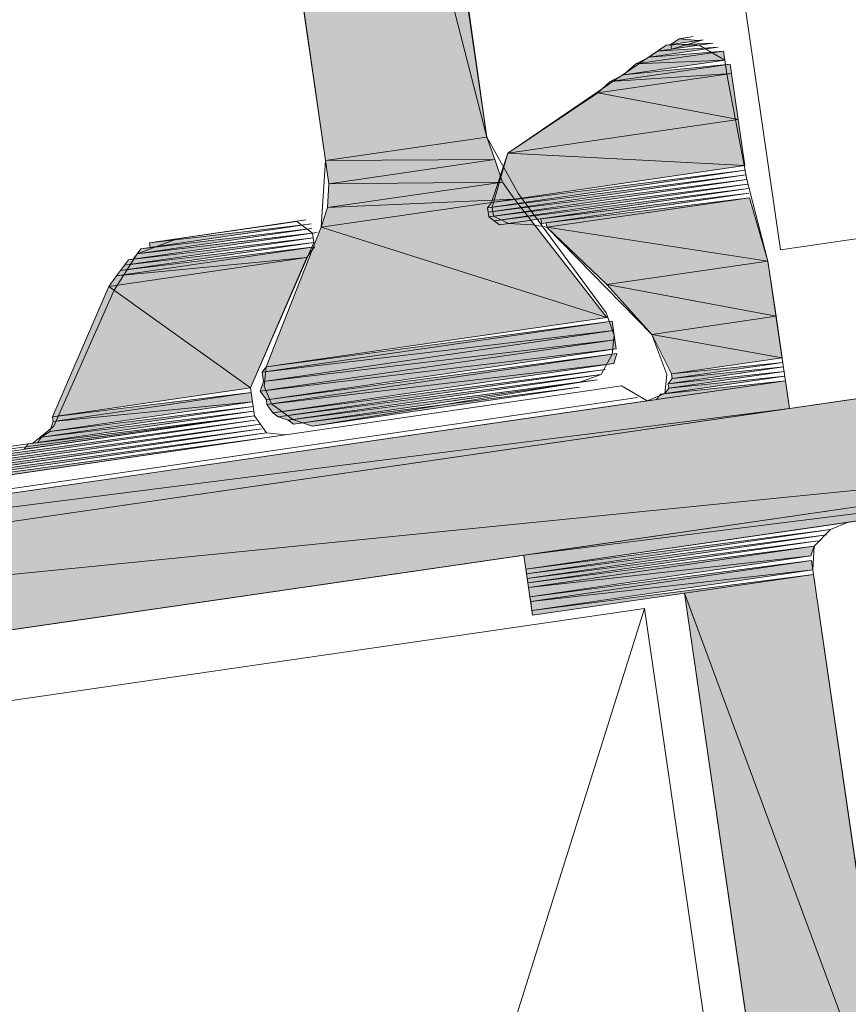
# Model space of a CAD drawing. Header units: millimetres. Extents: x 4450149 to 4451762, y 8380157 to 8380965.
# Tile 32 of 46: x 4451706 to 4451716, y 8380674 to 8380686. Entities that reach past the tile are written whole.
import ezdxf

# ---------------------------------------------------------------- set-up
doc = ezdxf.new("R2010")
doc.units = ezdxf.units.MM
doc.layers.add('Импорт в семействах', color=7, linetype='Continuous', lineweight=18)
doc.layers.add('Элементы узлов', color=7, linetype='Continuous', lineweight=18)

# ---------------------------------------------------------------- blocks, each defined once
blk = doc.blocks.new('Витражная стойка в сборе - Окно для витража_dwg-21250016-1-1')
at = {"layer": 'Импорт в семействах'}
for points in [[(4451711.798, 8380684.454), (4451707.296, 8380702.064), (4451709.199, 8380702.341)], [(4451709.896, 8380684.178), (4451707.296, 8380702.064), (4451711.798, 8380684.454)], [(4451713.971, 8380685.548), (4451714.072, 8380685.617), (4451714.297, 8380685.595)], [(4451713.715, 8380685.399), (4451713.816, 8380685.469), (4451714.531, 8380685.518)], [(4451713.816, 8380685.469), (4451713.917, 8380685.54), (4451714.468, 8380685.564)], [(4451713.56, 8380685.321), (4451713.715, 8380685.399), (4451714.593, 8380685.471)], [(4451713.56, 8380685.321), (4451714.593, 8380685.471), (4451714.609, 8380685.363)], [(4451713.257, 8380685.11), (4451713.413, 8380685.189), (4451714.671, 8380685.316)], [(4451713.257, 8380685.11), (4451714.671, 8380685.316), (4451714.687, 8380685.207)], [(4451713.413, 8380685.189), (4451713.56, 8380685.321), (4451714.609, 8380685.363)], [(4451713.11, 8380684.978), (4451713.257, 8380685.11), (4451714.687, 8380685.207)], [(4451714.766, 8380684.663), (4451713.11, 8380684.978), (4451714.687, 8380685.207)], [(4451712.047, 8380684.268), (4451713.11, 8380684.978), (4451714.766, 8380684.663)], [(4451714.845, 8380684.12), (4451712.047, 8380684.268), (4451714.766, 8380684.663)], [(4451709.896, 8380684.178), (4451711.798, 8380684.454), (4451711.892, 8380684.19)], [(4451711.855, 8380683.685), (4451712.047, 8380684.268), (4451714.845, 8380684.12)], [(4451709.935, 8380683.906), (4451709.896, 8380684.178), (4451711.892, 8380684.19)], [(4451709.935, 8380683.906), (4451711.892, 8380684.19), (4451711.986, 8380683.926)], [(4451711.808, 8380683.623), (4451711.855, 8380683.685), (4451714.853, 8380684.065)], [(4451711.816, 8380683.569), (4451711.808, 8380683.623), (4451714.86, 8380684.012)], [(4451709.92, 8380683.626), (4451709.935, 8380683.906), (4451711.986, 8380683.926)], [(4451709.92, 8380683.626), (4451711.986, 8380683.926), (4451712.126, 8380683.725)], [(4451711.824, 8380683.514), (4451711.816, 8380683.569), (4451714.868, 8380683.957)], [(4451711.886, 8380683.468), (4451711.824, 8380683.514), (4451714.876, 8380683.902)], [(4451711.949, 8380683.421), (4451711.886, 8380683.468), (4451714.884, 8380683.848)], [(4451712.446, 8380683.438), (4451712.438, 8380683.492), (4451714.892, 8380683.794)], [(4451709.843, 8380683.393), (4451709.92, 8380683.626), (4451712.126, 8380683.725)], [(4451713.218, 8380682.329), (4451709.843, 8380683.393), (4451712.126, 8380683.725)], [(4451712.508, 8380683.392), (4451712.5, 8380683.446), (4451714.9, 8380683.74)], [(4451715.119, 8380682.994), (4451712.508, 8380683.392), (4451714.9, 8380683.74)], [(4451707.824, 8380683.155), (4451707.816, 8380683.209), (4451709.672, 8380683.424)], [(4451707.622, 8380683.015), (4451707.669, 8380683.077), (4451709.742, 8380683.323)], [(4451707.669, 8380683.077), (4451707.715, 8380683.139), (4451709.734, 8380683.377)], [(4451709.195, 8380681.744), (4451709.843, 8380683.393), (4451713.218, 8380682.329)], [(4451713.217, 8380682.717), (4451712.508, 8380683.392), (4451715.119, 8380682.994)], [(4451707.475, 8380682.882), (4451707.521, 8380682.945), (4451709.758, 8380683.214)], [(4451707.521, 8380682.945), (4451707.568, 8380683.007), (4451709.75, 8380683.269)], [(4451707.428, 8380682.82), (4451707.475, 8380682.882), (4451709.766, 8380683.16)], [(4451707.428, 8380682.82), (4451709.766, 8380683.16), (4451709.673, 8380683.035)], [(4451707.335, 8380682.695), (4451707.428, 8380682.82), (4451709.673, 8380683.035)], [(4451709.009, 8380681.496), (4451707.335, 8380682.695), (4451709.673, 8380683.035)], [(4451715.214, 8380682.342), (4451713.217, 8380682.717), (4451715.119, 8380682.994)], [(4451713.746, 8380682.128), (4451713.217, 8380682.717), (4451715.214, 8380682.342)], [(4451706.671, 8380681.156), (4451707.335, 8380682.695), (4451709.009, 8380681.496)], [(4451709.148, 8380681.682), (4451709.195, 8380681.744), (4451713.28, 8380682.283)], [(4451709.148, 8380681.682), (4451713.28, 8380682.283), (4451713.296, 8380682.174)], [(4451715.285, 8380681.853), (4451713.746, 8380682.128), (4451715.214, 8380682.342)], [(4451709.164, 8380681.573), (4451709.148, 8380681.682), (4451713.296, 8380682.174)], [(4451709.164, 8380681.573), (4451713.296, 8380682.174), (4451713.311, 8380682.065)], [(4451709.125, 8380681.457), (4451709.164, 8380681.573), (4451713.311, 8380682.065)], [(4451709.125, 8380681.457), (4451713.311, 8380682.065), (4451713.327, 8380681.956)], [(4451713.98, 8380681.663), (4451713.746, 8380682.128), (4451715.285, 8380681.853)], [(4451692.485, 8380677.928), (4451720.319, 8380681.973), (4451720.501, 8380680.723), (4451701.093, 8380678.787)], [(4451709.196, 8380681.356), (4451709.125, 8380681.457), (4451713.327, 8380681.956)], [(4451709.203, 8380681.301), (4451709.196, 8380681.356), (4451713.335, 8380681.902)], [(4451709.203, 8380681.301), (4451713.335, 8380681.902), (4451713.297, 8380681.785)], [(4451709.274, 8380681.201), (4451709.203, 8380681.301), (4451713.297, 8380681.785)], [(4451713.988, 8380681.608), (4451713.98, 8380681.663), (4451715.293, 8380681.798)], [(4451709.336, 8380681.154), (4451709.274, 8380681.201), (4451713.196, 8380681.715)], [(4451713.942, 8380681.546), (4451713.988, 8380681.608), (4451715.301, 8380681.744)], [(4451713.95, 8380681.492), (4451713.942, 8380681.546), (4451715.309, 8380681.689)], [(4451697.384, 8380678.974), (4451715.325, 8380681.581), (4451715.372, 8380681.254), (4451698.236, 8380679.081)], [(4451709.452, 8380681.116), (4451709.336, 8380681.154), (4451713.149, 8380681.653)], [(4451709.515, 8380681.069), (4451709.452, 8380681.116), (4451713.103, 8380681.591)], [(4451713.802, 8380681.36), (4451713.849, 8380681.422), (4451715.325, 8380681.581)], [(4451713.903, 8380681.429), (4451713.95, 8380681.492), (4451715.317, 8380681.635)], [(4451706.679, 8380681.101), (4451706.671, 8380681.156), (4451709.017, 8380681.441)], [(4451706.679, 8380681.101), (4451709.017, 8380681.441), (4451709.032, 8380681.332)], [(4451709.74, 8380681.047), (4451709.623, 8380681.085), (4451712.893, 8380681.505)], [(4451706.64, 8380680.984), (4451706.679, 8380681.101), (4451709.032, 8380681.332)], [(4451697.432, 8380678.647), (4451697.384, 8380678.974), (4451715.372, 8380681.254), (4451700.422, 8380679.081)], [(4451706.493, 8380680.853), (4451706.54, 8380680.914), (4451709.048, 8380681.224)], [(4451706.54, 8380680.914), (4451706.64, 8380680.984), (4451709.04, 8380681.278)], [(4451703.519, 8380680.309), (4451703.511, 8380680.363), (4451709.064, 8380681.115)], [(4451706.338, 8380680.774), (4451706.384, 8380680.837), (4451709.056, 8380681.169)], [(4451703.472, 8380680.247), (4451703.519, 8380680.309), (4451709.126, 8380681.068)], [(4451703.48, 8380680.192), (4451703.472, 8380680.247), (4451709.134, 8380681.014)], [(4451703.387, 8380680.068), (4451703.434, 8380680.13), (4451709.259, 8380680.921)], [(4451703.434, 8380680.13), (4451703.426, 8380680.184), (4451709.196, 8380680.968)], [(4451692.667, 8380676.678), (4451692.485, 8380677.928), (4451720.501, 8380680.723), (4451701.093, 8380677.902)], [(4451712.238, 8380679.522), (4451720.501, 8380680.723), (4451720.525, 8380680.56)], [(4451712.261, 8380679.359), (4451712.238, 8380679.522), (4451720.525, 8380680.56)], [(4451712.269, 8380679.305), (4451712.261, 8380679.359), (4451715.857, 8380679.826)], [(4451712.277, 8380679.25), (4451712.269, 8380679.305), (4451715.811, 8380679.764)], [(4451712.285, 8380679.196), (4451712.277, 8380679.25), (4451715.71, 8380679.694)], [(4451712.293, 8380679.141), (4451712.285, 8380679.196), (4451715.664, 8380679.631)], [(4451712.293, 8380679.141), (4451715.664, 8380679.631), (4451715.625, 8380679.515)], [(4451712.309, 8380679.033), (4451712.293, 8380679.141), (4451715.625, 8380679.515)], [(4451712.317, 8380678.978), (4451712.309, 8380679.033), (4451715.633, 8380679.46)], [(4451712.317, 8380678.978), (4451715.633, 8380679.46), (4451715.649, 8380679.352)], [(4451712.332, 8380678.87), (4451712.317, 8380678.978), (4451715.649, 8380679.352)], [(4451712.34, 8380678.815), (4451712.332, 8380678.87), (4451715.657, 8380679.297)], [(4451716.692, 8380672.175), (4451714.134, 8380679.076), (4451715.657, 8380679.297)], [(4451715.169, 8380671.954), (4451714.134, 8380679.076), (4451716.692, 8380672.175)]]:
    blk.add_hatch(color=256, dxfattribs=at).paths.add_polyline_path(points)
for p, q in [((4451709.199, 8380702.341), (4451711.798, 8380684.454)), ((4451709.896, 8380684.178), (4451707.296, 8380702.064)), ((4451707.296, 8380702.064), (4451711.798, 8380684.454)), ((4451711.798, 8380684.454), (4451707.296, 8380702.064)), ((4451713.971, 8380685.548), (4451714.072, 8380685.617)), ((4451714.072, 8380685.617), (4451714.297, 8380685.595)), ((4451714.531, 8380685.518), (4451713.715, 8380685.399)), ((4451714.468, 8380685.564), (4451713.816, 8380685.469)), ((4451713.816, 8380685.469), (4451713.917, 8380685.54)), ((4451713.816, 8380685.469), (4451714.531, 8380685.518)), ((4451713.917, 8380685.54), (4451714.468, 8380685.564)), ((4451714.297, 8380685.595), (4451713.971, 8380685.548)), ((4451714.593, 8380685.471), (4451713.56, 8380685.321)), ((4451713.56, 8380685.321), (4451714.593, 8380685.471)), ((4451713.56, 8380685.321), (4451713.715, 8380685.399)), ((4451713.715, 8380685.399), (4451714.593, 8380685.471)), ((4451713.715, 8380685.399), (4451713.816, 8380685.469)), ((4451714.593, 8380685.471), (4451714.609, 8380685.363)), ((4451714.671, 8380685.316), (4451713.257, 8380685.11)), ((4451713.257, 8380685.11), (4451714.671, 8380685.316)), ((4451714.609, 8380685.363), (4451713.413, 8380685.189)), ((4451713.413, 8380685.189), (4451713.56, 8380685.321)), ((4451713.413, 8380685.189), (4451714.671, 8380685.316)), ((4451713.56, 8380685.321), (4451714.609, 8380685.363)), ((4451714.609, 8380685.363), (4451713.56, 8380685.321)), ((4451714.671, 8380685.316), (4451714.687, 8380685.207)), ((4451714.687, 8380685.207), (4451713.11, 8380684.978)), ((4451713.11, 8380684.978), (4451714.687, 8380685.207)), ((4451713.257, 8380685.11), (4451714.687, 8380685.207)), ((4451714.687, 8380685.207), (4451713.257, 8380685.11)), ((4451713.257, 8380685.11), (4451713.413, 8380685.189)), ((4451714.687, 8380685.207), (4451714.766, 8380684.663)), ((4451713.11, 8380684.978), (4451713.257, 8380685.11)), ((4451712.047, 8380684.268), (4451713.11, 8380684.978)), ((4451713.11, 8380684.978), (4451714.766, 8380684.663)), ((4451714.766, 8380684.663), (4451713.11, 8380684.978)), ((4451714.766, 8380684.663), (4451712.047, 8380684.268)), ((4451712.047, 8380684.268), (4451714.766, 8380684.663)), ((4451714.766, 8380684.663), (4451714.845, 8380684.12)), ((4451711.798, 8380684.454), (4451709.896, 8380684.178)), ((4451709.896, 8380684.178), (4451711.798, 8380684.454)), ((4451711.798, 8380684.454), (4451711.892, 8380684.19)), ((4451711.855, 8380683.685), (4451712.047, 8380684.268)), ((4451712.047, 8380684.268), (4451714.845, 8380684.12)), ((4451714.845, 8380684.12), (4451712.047, 8380684.268)), ((4451709.896, 8380684.178), (4451711.892, 8380684.19)), ((4451711.892, 8380684.19), (4451709.896, 8380684.178)), ((4451709.935, 8380683.906), (4451709.896, 8380684.178)), ((4451711.892, 8380684.19), (4451709.935, 8380683.906)), ((4451709.935, 8380683.906), (4451711.892, 8380684.19)), ((4451714.845, 8380684.12), (4451711.855, 8380683.685)), ((4451711.892, 8380684.19), (4451711.986, 8380683.926)), ((4451714.853, 8380684.065), (4451711.808, 8380683.623)), ((4451711.808, 8380683.623), (4451714.86, 8380684.012)), ((4451714.86, 8380684.012), (4451711.816, 8380683.569)), ((4451711.855, 8380683.685), (4451714.853, 8380684.065)), ((4451711.986, 8380683.926), (4451709.92, 8380683.626)), ((4451709.92, 8380683.626), (4451711.986, 8380683.926)), ((4451709.92, 8380683.626), (4451709.935, 8380683.906)), ((4451709.935, 8380683.906), (4451711.986, 8380683.926)), ((4451711.986, 8380683.926), (4451709.935, 8380683.906)), ((4451711.816, 8380683.569), (4451714.868, 8380683.957)), ((4451714.868, 8380683.957), (4451711.824, 8380683.514)), ((4451711.824, 8380683.514), (4451714.876, 8380683.902)), ((4451714.876, 8380683.902), (4451711.886, 8380683.468)), ((4451711.986, 8380683.926), (4451712.126, 8380683.725)), ((4451711.886, 8380683.468), (4451714.884, 8380683.848)), ((4451714.884, 8380683.848), (4451711.949, 8380683.421)), ((4451712.438, 8380683.492), (4451714.892, 8380683.794)), ((4451714.892, 8380683.794), (4451712.446, 8380683.438)), ((4451712.126, 8380683.725), (4451709.843, 8380683.393)), ((4451709.843, 8380683.393), (4451712.126, 8380683.725)), ((4451709.92, 8380683.626), (4451712.126, 8380683.725)), ((4451712.126, 8380683.725), (4451709.92, 8380683.626)), ((4451711.808, 8380683.623), (4451711.855, 8380683.685)), ((4451712.126, 8380683.725), (4451713.218, 8380682.329)), ((4451712.5, 8380683.446), (4451714.9, 8380683.74)), ((4451714.9, 8380683.74), (4451712.508, 8380683.392)), ((4451712.508, 8380683.392), (4451714.9, 8380683.74)), ((4451714.9, 8380683.74), (4451715.119, 8380682.994)), ((4451709.843, 8380683.393), (4451709.92, 8380683.626)), ((4451711.816, 8380683.569), (4451711.808, 8380683.623)), ((4451711.824, 8380683.514), (4451711.816, 8380683.569)), ((4451707.816, 8380683.209), (4451709.672, 8380683.424)), ((4451709.672, 8380683.424), (4451707.824, 8380683.155)), ((4451711.886, 8380683.468), (4451711.824, 8380683.514)), ((4451711.949, 8380683.421), (4451711.886, 8380683.468)), ((4451712.446, 8380683.438), (4451712.438, 8380683.492)), ((4451712.508, 8380683.392), (4451712.5, 8380683.446)), ((4451709.742, 8380683.323), (4451707.622, 8380683.015)), ((4451709.734, 8380683.377), (4451707.669, 8380683.077)), ((4451707.669, 8380683.077), (4451709.742, 8380683.323)), ((4451707.715, 8380683.139), (4451709.734, 8380683.377)), ((4451709.195, 8380681.744), (4451709.843, 8380683.393)), ((4451709.843, 8380683.393), (4451713.218, 8380682.329)), ((4451713.218, 8380682.329), (4451709.843, 8380683.393)), ((4451713.217, 8380682.717), (4451712.508, 8380683.392)), ((4451712.508, 8380683.392), (4451715.119, 8380682.994)), ((4451715.119, 8380682.994), (4451712.508, 8380683.392)), ((4451709.758, 8380683.214), (4451707.475, 8380682.882)), ((4451709.75, 8380683.269), (4451707.521, 8380682.945)), ((4451707.521, 8380682.945), (4451709.758, 8380683.214)), ((4451707.568, 8380683.007), (4451709.75, 8380683.269)), ((4451707.824, 8380683.155), (4451707.816, 8380683.209)), ((4451709.766, 8380683.16), (4451707.428, 8380682.82)), ((4451707.428, 8380682.82), (4451709.766, 8380683.16)), ((4451707.475, 8380682.882), (4451709.766, 8380683.16)), ((4451707.622, 8380683.015), (4451707.669, 8380683.077)), ((4451707.669, 8380683.077), (4451707.715, 8380683.139)), ((4451709.766, 8380683.16), (4451709.673, 8380683.035)), ((4451709.673, 8380683.035), (4451707.335, 8380682.695)), ((4451707.335, 8380682.695), (4451709.673, 8380683.035)), ((4451707.428, 8380682.82), (4451709.673, 8380683.035)), ((4451709.673, 8380683.035), (4451707.428, 8380682.82)), ((4451707.521, 8380682.945), (4451707.568, 8380683.007)), ((4451709.673, 8380683.035), (4451709.009, 8380681.496)), ((4451715.119, 8380682.994), (4451713.217, 8380682.717)), ((4451713.217, 8380682.717), (4451715.119, 8380682.994)), ((4451715.119, 8380682.994), (4451715.214, 8380682.342)), ((4451707.428, 8380682.82), (4451707.475, 8380682.882)), ((4451707.475, 8380682.882), (4451707.521, 8380682.945)), ((4451707.335, 8380682.695), (4451707.428, 8380682.82)), ((4451713.746, 8380682.128), (4451713.217, 8380682.717)), ((4451713.217, 8380682.717), (4451715.214, 8380682.342)), ((4451715.214, 8380682.342), (4451713.217, 8380682.717)), ((4451706.671, 8380681.156), (4451707.335, 8380682.695)), ((4451707.335, 8380682.695), (4451709.009, 8380681.496)), ((4451709.009, 8380681.496), (4451707.335, 8380682.695)), ((4451713.28, 8380682.283), (4451709.148, 8380681.682)), ((4451709.148, 8380681.682), (4451713.28, 8380682.283)), ((4451713.218, 8380682.329), (4451709.195, 8380681.744)), ((4451709.195, 8380681.744), (4451713.28, 8380682.283)), ((4451713.28, 8380682.283), (4451713.296, 8380682.174)), ((4451715.214, 8380682.342), (4451713.746, 8380682.128)), ((4451713.746, 8380682.128), (4451715.214, 8380682.342)), ((4451715.214, 8380682.342), (4451715.285, 8380681.853)), ((4451709.148, 8380681.682), (4451713.296, 8380682.174)), ((4451713.296, 8380682.174), (4451709.148, 8380681.682)), ((4451713.296, 8380682.174), (4451709.164, 8380681.573)), ((4451709.164, 8380681.573), (4451713.296, 8380682.174)), ((4451713.296, 8380682.174), (4451713.311, 8380682.065)), ((4451713.311, 8380682.065), (4451709.125, 8380681.457)), ((4451709.125, 8380681.457), (4451713.311, 8380682.065)), ((4451709.164, 8380681.573), (4451713.311, 8380682.065)), ((4451713.311, 8380682.065), (4451709.164, 8380681.573)), ((4451713.311, 8380682.065), (4451713.327, 8380681.956)), ((4451713.98, 8380681.663), (4451713.746, 8380682.128)), ((4451713.746, 8380682.128), (4451715.285, 8380681.853)), ((4451715.285, 8380681.853), (4451713.746, 8380682.128)), ((4451692.485, 8380677.928), (4451720.319, 8380681.973)), ((4451709.125, 8380681.457), (4451713.327, 8380681.956)), ((4451713.327, 8380681.956), (4451709.125, 8380681.457)), ((4451713.327, 8380681.956), (4451709.196, 8380681.356)), ((4451709.196, 8380681.356), (4451713.335, 8380681.902)), ((4451713.335, 8380681.902), (4451709.203, 8380681.301)), ((4451709.203, 8380681.301), (4451713.335, 8380681.902)), ((4451713.335, 8380681.902), (4451713.297, 8380681.785)), ((4451709.203, 8380681.301), (4451713.297, 8380681.785)), ((4451713.297, 8380681.785), (4451709.203, 8380681.301)), ((4451713.297, 8380681.785), (4451709.274, 8380681.201)), ((4451715.285, 8380681.853), (4451713.98, 8380681.663)), ((4451713.98, 8380681.663), (4451715.293, 8380681.798)), ((4451715.293, 8380681.798), (4451713.988, 8380681.608)), ((4451709.148, 8380681.682), (4451709.195, 8380681.744)), ((4451709.164, 8380681.573), (4451709.148, 8380681.682)), ((4451709.274, 8380681.201), (4451713.196, 8380681.715)), ((4451713.196, 8380681.715), (4451709.336, 8380681.154)), ((4451715.301, 8380681.744), (4451713.942, 8380681.546)), ((4451713.942, 8380681.546), (4451715.309, 8380681.689)), ((4451715.309, 8380681.689), (4451713.95, 8380681.492)), ((4451713.988, 8380681.608), (4451715.301, 8380681.744)), ((4451697.384, 8380678.974), (4451715.325, 8380681.581)), ((4451709.125, 8380681.457), (4451709.164, 8380681.573)), ((4451709.336, 8380681.154), (4451713.149, 8380681.653)), ((4451713.149, 8380681.653), (4451709.452, 8380681.116)), ((4451709.452, 8380681.116), (4451713.103, 8380681.591)), ((4451713.103, 8380681.591), (4451709.515, 8380681.069)), ((4451715.325, 8380681.581), (4451713.802, 8380681.36)), ((4451713.849, 8380681.422), (4451715.325, 8380681.581)), ((4451715.317, 8380681.635), (4451713.903, 8380681.429)), ((4451713.942, 8380681.546), (4451713.988, 8380681.608)), ((4451713.95, 8380681.492), (4451715.317, 8380681.635)), ((4451713.988, 8380681.608), (4451713.98, 8380681.663)), ((4451715.325, 8380681.581), (4451715.372, 8380681.254)), ((4451709.009, 8380681.496), (4451706.671, 8380681.156)), ((4451706.671, 8380681.156), (4451709.017, 8380681.441)), ((4451709.017, 8380681.441), (4451706.679, 8380681.101)), ((4451706.679, 8380681.101), (4451709.017, 8380681.441)), ((4451709.017, 8380681.441), (4451709.032, 8380681.332)), ((4451709.196, 8380681.356), (4451709.125, 8380681.457)), ((4451709.623, 8380681.085), (4451712.893, 8380681.505)), ((4451712.893, 8380681.505), (4451709.74, 8380681.047)), ((4451713.903, 8380681.429), (4451713.95, 8380681.492)), ((4451713.95, 8380681.492), (4451713.942, 8380681.546)), ((4451709.032, 8380681.332), (4451706.64, 8380680.984)), ((4451706.679, 8380681.101), (4451709.032, 8380681.332)), ((4451709.032, 8380681.332), (4451706.679, 8380681.101)), ((4451709.203, 8380681.301), (4451709.196, 8380681.356)), ((4451713.802, 8380681.36), (4451713.849, 8380681.422)), ((4451697.384, 8380678.974), (4451715.372, 8380681.254)), ((4451715.372, 8380681.254), (4451698.236, 8380679.081)), ((4451715.372, 8380681.254), (4451700.422, 8380679.081)), ((4451709.048, 8380681.224), (4451706.493, 8380680.853)), ((4451709.04, 8380681.278), (4451706.54, 8380680.914)), ((4451706.54, 8380680.914), (4451709.048, 8380681.224)), ((4451706.64, 8380680.984), (4451709.04, 8380681.278)), ((4451709.274, 8380681.201), (4451709.203, 8380681.301)), ((4451703.511, 8380680.363), (4451709.064, 8380681.115)), ((4451709.064, 8380681.115), (4451703.519, 8380680.309)), ((4451709.056, 8380681.169), (4451706.338, 8380680.774)), ((4451706.384, 8380680.837), (4451709.056, 8380681.169)), ((4451706.64, 8380680.984), (4451706.679, 8380681.101)), ((4451706.679, 8380681.101), (4451706.671, 8380681.156)), ((4451709.336, 8380681.154), (4451709.274, 8380681.201)), ((4451709.452, 8380681.116), (4451709.336, 8380681.154)), ((4451709.515, 8380681.069), (4451709.452, 8380681.116)), ((4451709.126, 8380681.068), (4451703.472, 8380680.247)), ((4451703.472, 8380680.247), (4451709.134, 8380681.014)), ((4451709.134, 8380681.014), (4451703.48, 8380680.192)), ((4451703.519, 8380680.309), (4451709.126, 8380681.068)), ((4451706.54, 8380680.914), (4451706.64, 8380680.984)), ((4451709.74, 8380681.047), (4451709.623, 8380681.085)), ((4451709.259, 8380680.921), (4451703.387, 8380680.068)), ((4451703.426, 8380680.184), (4451709.196, 8380680.968)), ((4451709.196, 8380680.968), (4451703.434, 8380680.13)), ((4451703.434, 8380680.13), (4451709.259, 8380680.921)), ((4451706.493, 8380680.853), (4451706.54, 8380680.914)), ((4451706.338, 8380680.774), (4451706.384, 8380680.837)), ((4451692.485, 8380677.928), (4451720.501, 8380680.723)), ((4451720.501, 8380680.723), (4451701.093, 8380677.902)), ((4451720.501, 8380680.723), (4451701.093, 8380678.787)), ((4451712.238, 8380679.522), (4451720.501, 8380680.723)), ((4451712.238, 8380679.522), (4451720.525, 8380680.56)), ((4451720.525, 8380680.56), (4451712.238, 8380679.522)), ((4451720.525, 8380680.56), (4451712.261, 8380679.359)), ((4451712.261, 8380679.359), (4451715.857, 8380679.826)), ((4451715.857, 8380679.826), (4451712.269, 8380679.305)), ((4451712.269, 8380679.305), (4451715.811, 8380679.764)), ((4451715.811, 8380679.764), (4451712.277, 8380679.25)), ((4451712.277, 8380679.25), (4451715.71, 8380679.694)), ((4451715.71, 8380679.694), (4451712.285, 8380679.196)), ((4451712.285, 8380679.196), (4451715.664, 8380679.631)), ((4451715.664, 8380679.631), (4451712.293, 8380679.141)), ((4451712.293, 8380679.141), (4451715.664, 8380679.631)), ((4451715.664, 8380679.631), (4451715.625, 8380679.515)), ((4451712.261, 8380679.359), (4451712.238, 8380679.522)), ((4451712.293, 8380679.141), (4451715.625, 8380679.515)), ((4451715.625, 8380679.515), (4451712.293, 8380679.141)), ((4451715.625, 8380679.515), (4451712.309, 8380679.033)), ((4451712.269, 8380679.305), (4451712.261, 8380679.359)), ((4451712.309, 8380679.033), (4451715.633, 8380679.46)), ((4451715.633, 8380679.46), (4451712.317, 8380678.978)), ((4451712.317, 8380678.978), (4451715.633, 8380679.46)), ((4451712.317, 8380678.978), (4451715.649, 8380679.352)), ((4451715.649, 8380679.352), (4451712.317, 8380678.978)), ((4451715.649, 8380679.352), (4451712.332, 8380678.87)), ((4451715.633, 8380679.46), (4451715.649, 8380679.352)), ((4451712.277, 8380679.25), (4451712.269, 8380679.305)), ((4451712.285, 8380679.196), (4451712.277, 8380679.25)), ((4451712.332, 8380678.87), (4451715.657, 8380679.297)), ((4451715.657, 8380679.297), (4451712.34, 8380678.815)), ((4451714.134, 8380679.076), (4451715.657, 8380679.297)), ((4451715.657, 8380679.297), (4451716.692, 8380672.175)), ((4451712.293, 8380679.141), (4451712.285, 8380679.196)), ((4451712.309, 8380679.033), (4451712.293, 8380679.141)), ((4451712.317, 8380678.978), (4451712.309, 8380679.033)), ((4451715.169, 8380671.954), (4451714.134, 8380679.076)), ((4451714.134, 8380679.076), (4451716.692, 8380672.175)), ((4451716.692, 8380672.175), (4451714.134, 8380679.076)), ((4451712.332, 8380678.87), (4451712.317, 8380678.978)), ((4451712.34, 8380678.815), (4451712.332, 8380678.87))]:
    blk.add_line(p, q, dxfattribs=at)
at = {"layer": 'Импорт в семействах', "color": 9, "true_color": 0xc0c0c0}
blk.add_line((4451703.939, 8380648.006), (4451713.661, 8380678.896), dxfattribs=at)
at = {"layer": 'Импорт в семействах', "flags": 128}
for points in [[(4451711.277, 8380710.58), (4451712.309, 8380710.731), (4451712.602, 8380708.719), (4451711.569, 8380708.569), (4451715.267, 8380683.126), (4451720.268, 8380683.853), (4451720.908, 8380679.45), (4451728.682, 8380680.58), (4451723.475, 8380716.406), (4451710.7, 8380714.549)], [(4451714.126, 8380685.625), (4451714.235, 8380685.641), (4451714.072, 8380685.617), (4451714.126, 8380685.625), (4451714.235, 8380685.641)], [(4451711.808, 8380683.623), (4451714.853, 8380684.065), (4451711.808, 8380683.623), (4451714.853, 8380684.065)], [(4451713.988, 8380681.608), (4451715.293, 8380681.798), (4451713.988, 8380681.608), (4451715.293, 8380681.798)], [(4451709.515, 8380681.069), (4451712.994, 8380681.575), (4451709.623, 8380681.085), (4451709.515, 8380681.069), (4451713.103, 8380681.591), (4451712.994, 8380681.575)], [(4451713.903, 8380681.429), (4451715.317, 8380681.635), (4451713.849, 8380681.422), (4451713.903, 8380681.429), (4451715.317, 8380681.635)], [(4451699.015, 8380679.211), (4451713.694, 8380681.344), (4451699.015, 8380679.211), (4451698.961, 8380679.203), (4451713.694, 8380681.344), (4451699.07, 8380679.219), (4451713.639, 8380681.336), (4451699.015, 8380679.211), (4451699.07, 8380679.219), (4451713.639, 8380681.336), (4451699.07, 8380679.219), (4451713.639, 8380681.336), (4451699.015, 8380679.211), (4451713.639, 8380681.336)], [(4451699.171, 8380679.288), (4451713.577, 8380681.382), (4451699.116, 8380679.28), (4451699.171, 8380679.288), (4451713.577, 8380681.382)], [(4451706.493, 8380680.853), (4451709.048, 8380681.224), (4451706.384, 8380680.837), (4451706.493, 8380680.853), (4451709.048, 8380681.224)], [(4451703.48, 8380680.192), (4451709.134, 8380681.014), (4451703.426, 8380680.184), (4451703.48, 8380680.192), (4451709.134, 8380681.014)], [(4451712.261, 8380679.359), (4451715.958, 8380679.896), (4451712.261, 8380679.359), (4451716.067, 8380679.912), (4451715.958, 8380679.896)], [(4451713.661, 8380678.896), (4451717.856, 8380650.029), (4451703.939, 8380648.006), (4451699.744, 8380676.873)]]:
    blk.add_lwpolyline(points, close=True, dxfattribs=at)
for points in [[(4451707.296, 8380702.064), (4451709.896, 8380684.178), (4451709.843, 8380683.393), (4451709.195, 8380681.744), (4451709.172, 8380681.519), (4451709.258, 8380681.309), (4451709.507, 8380681.124), (4451709.74, 8380681.047), (4451712.885, 8380681.559), (4451713.149, 8380681.653), (4451713.281, 8380681.894), (4451713.303, 8380682.12), (4451713.21, 8380682.384), (4451712.173, 8380683.787), (4451711.798, 8380684.454), (4451709.253, 8380702.348)], [(4451718.96, 8380681.776), (4451715.372, 8380681.254), (4451715.119, 8380682.994), (4451714.868, 8380683.957), (4451714.632, 8380685.199), (4451714.609, 8380685.363), (4451714.305, 8380685.54), (4451713.971, 8380685.548), (4451713.979, 8380685.493), (4451714.352, 8380685.603), (4451713.917, 8380685.54), (4451713.971, 8380685.548), (4451714.352, 8380685.603), (4451713.971, 8380685.548), (4451714.352, 8380685.603), (4451713.917, 8380685.54), (4451714.352, 8380685.603), (4451713.917, 8380685.54), (4451712.047, 8380684.268), (4451711.863, 8380683.631), (4451711.878, 8380683.522), (4451712.057, 8380683.437), (4451712.337, 8380683.422), (4451712.508, 8380683.392), (4451713.746, 8380682.128), (4451713.926, 8380681.655), (4451713.903, 8380681.429), (4451713.694, 8380681.344), (4451713.39, 8380681.521), (4451709.422, 8380680.945), (4451709.196, 8380680.968), (4451709.056, 8380681.169), (4451709.009, 8380681.496), (4451709.758, 8380683.214), (4451709.742, 8380683.323), (4451709.556, 8380683.462), (4451708.142, 8380683.257), (4451707.669, 8380683.077), (4451707.398, 8380682.649), (4451706.687, 8380681.047), (4451706.439, 8380680.845), (4451706.112, 8380680.797)], [(4451711.824, 8380683.514), (4451714.868, 8380683.957), (4451711.824, 8380683.514), (4451714.868, 8380683.957), (4451711.824, 8380683.514), (4451714.868, 8380683.957), (4451711.824, 8380683.514), (4451714.868, 8380683.957), (4451711.824, 8380683.514), (4451714.876, 8380683.902), (4451711.886, 8380683.468), (4451714.876, 8380683.902), (4451711.886, 8380683.468), (4451714.884, 8380683.848), (4451711.949, 8380683.421), (4451714.884, 8380683.848), (4451711.949, 8380683.421), (4451712.329, 8380683.477), (4451711.949, 8380683.421), (4451712.329, 8380683.477), (4451711.949, 8380683.421), (4451712.166, 8380683.453), (4451712.003, 8380683.429), (4451711.949, 8380683.421), (4451712.329, 8380683.477), (4451712.166, 8380683.453), (4451711.949, 8380683.421), (4451712.057, 8380683.437), (4451712.003, 8380683.429), (4451712.166, 8380683.453), (4451712.057, 8380683.437), (4451712.003, 8380683.429)], [(4451712.446, 8380683.438), (4451714.892, 8380683.794), (4451712.446, 8380683.438), (4451712.5, 8380683.446), (4451714.892, 8380683.794), (4451712.383, 8380683.485), (4451714.884, 8380683.848), (4451712.383, 8380683.485), (4451712.438, 8380683.492), (4451714.884, 8380683.848), (4451712.383, 8380683.485), (4451714.884, 8380683.848), (4451712.383, 8380683.485), (4451714.884, 8380683.848), (4451712.383, 8380683.485)], [(4451707.769, 8380683.147), (4451709.727, 8380683.431), (4451707.769, 8380683.147), (4451707.715, 8380683.139), (4451709.727, 8380683.431), (4451707.824, 8380683.155), (4451709.727, 8380683.431), (4451707.769, 8380683.147), (4451707.824, 8380683.155), (4451709.727, 8380683.431), (4451707.824, 8380683.155)], [(4451707.925, 8380683.225), (4451709.664, 8380683.478), (4451707.925, 8380683.225), (4451707.816, 8380683.209), (4451709.664, 8380683.478), (4451707.979, 8380683.233), (4451709.664, 8380683.478), (4451707.979, 8380683.233), (4451707.925, 8380683.225), (4451709.664, 8380683.478), (4451707.979, 8380683.233), (4451709.61, 8380683.47), (4451707.979, 8380683.233), (4451709.61, 8380683.47), (4451707.979, 8380683.233)], [(4451708.142, 8380683.257), (4451709.556, 8380683.462), (4451708.088, 8380683.249), (4451708.142, 8380683.257), (4451709.556, 8380683.462), (4451708.142, 8380683.257), (4451709.61, 8380683.47), (4451707.979, 8380683.233), (4451708.088, 8380683.249), (4451709.61, 8380683.47), (4451708.088, 8380683.249)], [(4451707.622, 8380683.015), (4451709.797, 8380683.331), (4451707.622, 8380683.015), (4451707.568, 8380683.007), (4451709.797, 8380683.331), (4451707.669, 8380683.077), (4451709.734, 8380683.377), (4451707.669, 8380683.077), (4451709.734, 8380683.377), (4451707.669, 8380683.077)], [(4451707.521, 8380682.945), (4451709.75, 8380683.269), (4451707.521, 8380682.945), (4451709.75, 8380683.269), (4451707.521, 8380682.945), (4451709.758, 8380683.214), (4451707.475, 8380682.882), (4451709.758, 8380683.214), (4451707.475, 8380682.882)], [(4451713.802, 8380681.36), (4451715.325, 8380681.581), (4451713.748, 8380681.352), (4451713.802, 8380681.36), (4451715.325, 8380681.581), (4451713.802, 8380681.36), (4451715.325, 8380681.581), (4451713.694, 8380681.344), (4451713.748, 8380681.352), (4451715.325, 8380681.581), (4451713.748, 8380681.352)], [(4451703.503, 8380680.418), (4451706.112, 8380680.797), (4451703.503, 8380680.418), (4451706.112, 8380680.797), (4451703.503, 8380680.418), (4451709.056, 8380681.169), (4451703.511, 8380680.363), (4451709.056, 8380681.169), (4451703.511, 8380680.363)], [(4451703.387, 8380680.068), (4451709.313, 8380680.929), (4451703.333, 8380680.06), (4451703.387, 8380680.068), (4451709.313, 8380680.929), (4451703.387, 8380680.068), (4451709.367, 8380680.937), (4451703.279, 8380680.052), (4451703.333, 8380680.06), (4451709.367, 8380680.937), (4451703.333, 8380680.06), (4451709.422, 8380680.945), (4451703.224, 8380680.044), (4451703.279, 8380680.052), (4451709.422, 8380680.945), (4451703.279, 8380680.052)], [(4451722.479, 8380659.472), (4451723.511, 8380660.011), (4451722.982, 8380663.653), (4451721.785, 8380663.867), (4451721.731, 8380663.859), (4451721.591, 8380663.672), (4451721.789, 8380662.313), (4451718.682, 8380661.917), (4451718.332, 8380662.033), (4451718.122, 8380662.336), (4451717, 8380670.055), (4451716.626, 8380670.334), (4451716.5, 8380671.204), (4451716.779, 8380671.577), (4451715.649, 8380679.352), (4451715.664, 8380679.631), (4451715.857, 8380679.826), (4451716.067, 8380679.912), (4451719.166, 8380680.362), (4451719.363, 8380679.003), (4451719.55, 8380678.864), (4451719.604, 8380678.872)], [(4451717.303, 8380657.276), (4451715.565, 8380669.236), (4451715.245, 8380669.523), (4451714.945, 8380671.589), (4451715.169, 8380671.954), (4451714.134, 8380679.076), (4451712.34, 8380678.815), (4451712.238, 8380679.522), (4451706.584, 8380678.7), (4451700.93, 8380677.879), (4451701.033, 8380677.172), (4451699.239, 8380676.911), (4451700.274, 8380669.789), (4451700.593, 8380669.503), (4451700.893, 8380667.437), (4451700.669, 8380667.071), (4451702.407, 8380655.111)]]:
    blk.add_lwpolyline(points, dxfattribs=at)
blk = doc.blocks.new('Витражная стойка в сборе - Витражная стойка в сборе-21069598-1-1')
blk.add_blockref('Витражная стойка в сборе - Окно для витража_dwg-21250016-1-1', (0, 0))

msp = doc.modelspace()

# ---------------------------------------------------------------- block references
at = {"layer": 'Элементы узлов'}
msp.add_blockref('Витражная стойка в сборе - Витражная стойка в сборе-21069598-1-1', (0, 0), dxfattribs=at)

doc.saveas('drawing.dxf')
